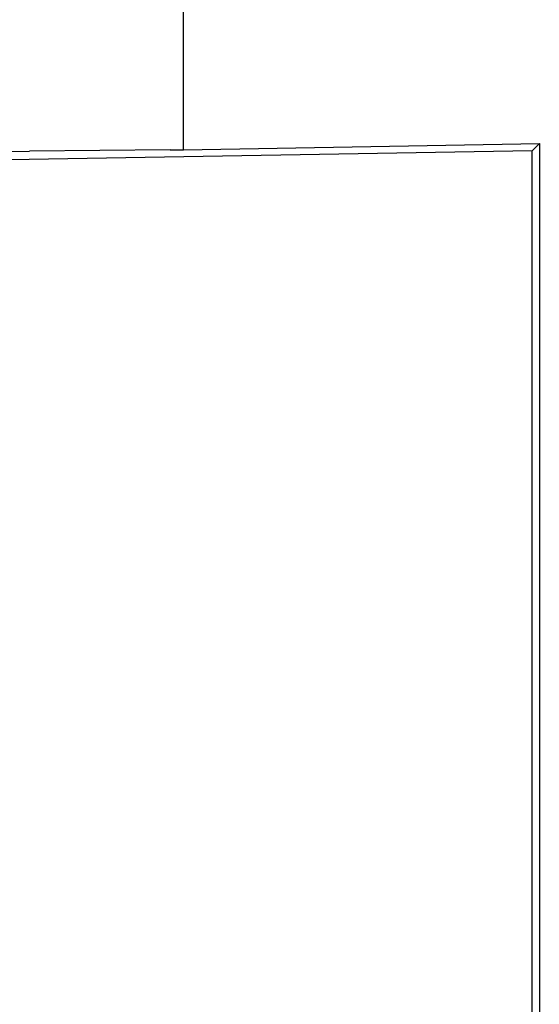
# Paper-space layout '1012-790 Hybird Padfoot' of a CAD drawing. Header units: millimetres. Extents: x 51 to 2966, y 67 to 3970.
# Tile 51 of 110: x 145 to 210, y 3267 to 3390. Entities that reach past the tile are written whole.
import ezdxf

# ---------------------------------------------------------------- set-up
doc = ezdxf.new("R2010")
doc.units = ezdxf.units.MM

psp = doc.layouts.new('1012-790 Hybird Padfoot')

# ---------------------------------------------------------------- linework, layer by layer
at = {"color": 7, "linetype": 'Continuous', "lineweight": 25}
for p, q in [((165.81, 3373.9), (210.18, 3374.67)), ((210.18, 3374.67), (209.3, 3373.79)), ((210.18, 3374.67), (210.18, 3243.38)), ((142.26, 3373.68), (146.62, 3373.72)), ((209.3, 3373.79), (144.17, 3372.65)), ((164.17, 3373.88), (146.62, 3373.72)), ((164.17, 3373.88), (165.81, 3373.9)), ((209.3, 3244.27), (209.3, 3373.79))]:
    psp.add_line(p, q, dxfattribs=at)
psp.add_open_spline([(165.81, 3373.9), (165.8, 3389.95), (165.79, 3422.04), (165.91, 3470.18), (165.28, 3518.32), (163.79, 3565.6), (161.53, 3612), (158.51, 3657.53), (154.78, 3703.02), (151.65, 3733.29), (150.08, 3748.43)], degree=3, knots=[0, 0, 0, 0, 0.128338, 0.256675, 0.385018, 0.513402, 0.634981, 0.756561, 0.87828, 1, 1, 1, 1], dxfattribs=at)

doc.saveas('drawing.dxf')
